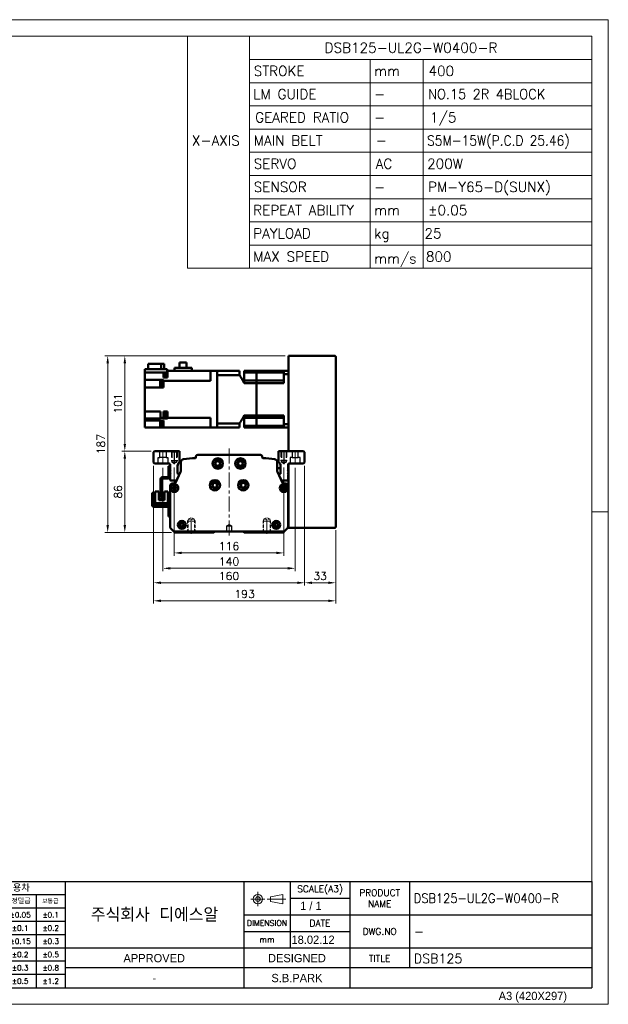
# Model space of a CAD drawing. Header units: millimetres. Extents: x 46891 to 50021, y 6223 to 9571.
# Tile 5 of 5: x 49397 to 50021, y 8529 to 9571. Entities that reach past the tile are written whole.
import ezdxf
from ezdxf.enums import TextEntityAlignment as Align

# ---------------------------------------------------------------- set-up
doc = ezdxf.new("R2010")
doc.units = ezdxf.units.MM
doc.header["$LTSCALE"] = 0.5
for name, pattern in [('CENTER', [50.8, 31.75, -6.35, 6.35, -6.35]), ('HIDDEN', [9.525, 6.35, -3.175]), ('HIDDENX2', [19.05, 12.7, -6.35])]:
    doc.linetypes.add(name, pattern=pattern)
doc.layers.get('0').update_dxf_attribs({"lineweight": 20})
for name, color, linetype, lineweight in [('1', 1, 'CENTER', 13), ('4', 4, 'Continuous', 13), ('외형선(ISO)', 7, 'Continuous', 50)]:
    doc.layers.add(name, color=color, linetype=linetype, lineweight=lineweight)
for name, color, linetype in [('2', 2, 'HIDDENX2'), ('3', 3, 'Continuous'), ('C', 1, 'CENTER')]:
    doc.layers.add(name, color=color, linetype=linetype)
doc.styles.add('ACISOGDT', font='amgdt.shx')
doc.styles.add('DSR TEXT', font='romans.shx', dxfattribs={"bigfont": 'whgtxt.shx'})
doc.styles.get("Standard").update_dxf_attribs({"font": 'romans.shx', "bigfont": 'whgtxt.shx'})
doc.dimstyles.new('DSR', dxfattribs={"dimscale": 2, "dimtxt": 3, "dimasz": 3, "dimexe": 0.5, "dimexo": 0.5, "dimgap": 0.5, "dimtad": 1, "dimdsep": 46, "dimtxsty": 'Standard', "dimcen": 2.5, "dimclrd": 4, "dimclre": 4, "dimclrt": 2, "dimadec": 0, "dimazin": 2, "dimtfac": 1, "dimtmove": 0, "dimatfit": 3, "dimfxl": 0, "dimlwd": -1, "dimlwe": -1, "dimarcsym": 0})

# ---------------------------------------------------------------- blocks, each defined once
blk = doc.blocks.new('A$C13F00394')
for p, q in [((109.11, 28.14), (105.34, 27.43)), ((105.34, 27.43), (105.34, 26.01)), ((109.11, 25.3), (109.11, 28.14)), ((-202.34, 25.67), (-191.42, 25.67)), ((-202.34, 25.3), (-191.42, 25.3)), ((105.34, 26.01), (109.11, 25.3))]:
    blk.add_line(p, q)
for radius in [1.42, 0.71]:
    blk.add_circle((101.56, 26.76), radius)
at = {"layer": '1'}
for p, q in [((103.69, 26.76), (99.44, 26.76)), ((101.56, 28.89), (101.56, 24.63)), ((104.41, 26.76), (110.04, 26.76))]:
    blk.add_line(p, q, dxfattribs=at)
at = {"layer": '3'}
for p, q in [((0, 32), (-207.68, 32)), ((0, 32), (202.32, 32)), ((0, 32), (0, 0)), ((43.43, 32), (43.43, 0)), ((97.32, 32), (97.32, 12)), ((111.32, 32), (111.32, 12)), ((129.32, 32), (129.32, 0)), ((147.32, 32), (147.32, 6)), ((202.32, 32), (202.32, 0)), ((0, 28), (25, 24)), ((43.43, 28), (0, 28)), ((25, 28), (25, 0)), ((34.7, 28), (34.7, 0)), ((111.32, 27), (129.32, 27)), ((43.43, 24), (0, 24)), ((97.32, 22), (202.32, 22)), ((43.43, 20), (0, 20)), ((43.43, 16), (0, 16)), ((97.32, 17), (129.32, 17)), ((0, 12), (129.32, 12)), ((97.32, 12), (97.32, 0)), ((129.32, 12), (202.32, 12)), ((43.43, 8), (0, 8)), ((97.32, 6), (43.43, 6)), ((129.32, 6), (97.32, 6)), ((202.32, 6), (129.32, 6)), ((43.43, 4), (0, 4)), ((0, 0), (202.32, 0))]:
    blk.add_line(p, q, dxfattribs=at)
at = {"color": 0, "style": 'DSR TEXT'}
for s, height, p in [('조립 치수 허용차', 2, (11.97, 29.02)), ('등급', 1.5, (20.77, 25.52)), ('정밀급', 1.5, (27.18, 25.37)), ('보통급', 1.3, (36.41, 25.38)), ('치수 구분', 1.5, (0.69, 24.78)), (' 0.5 초과 6 이하', 1.6, (0.56, 21.19)), (' 6 초과 30 이하', 1.6, (0.49, 17.19)), (' 30 초과 120 이하', 1.6, (0.49, 13.19)), (' 120 초과 315 이하', 1.6, (0.49, 9.19)), (' 315 초과 1000 이하', 1.6, (0.49, 5.19)), (' 1000 초과 2000 이하', 1.6, (0.49, 1.19))]:
    blk.add_text(s, height=height, dxfattribs=at).set_placement(p)
at = {"color": 7, "style": 'ACISOGDT'}
for s, p in [('APPROVED', (70.28, 8.93)), ('DESIGNED', (113.35, 8.93))]:
    blk.add_text(s, height=2.5, dxfattribs=at).set_placement(p, align=Align.MIDDLE_CENTER)
at = {"color": 7, "attachment_point": 5, "style": 'DSR TEXT'}
for s, insert, char_height in [('SCALE(A3)', (120.32, 29.5), 2), ('PRODUCT\\PNAME', (138.32, 27), 2), ('주식회사 디에스알', (70.37, 22), 4.2), ('DIMENSION', (104.32, 19.5), 1.7), ('DATE', (120.32, 19.5), 2), ('DWG.NO', (138.32, 17), 2), ('mm', (104.32, 14.5), 1.8), ('TITLE', (138.32, 8.83), 2)]:
    blk.add_mtext(s, dxfattribs=dict(at, insert=insert, char_height=char_height))
at = {"color": 0, "char_height": 1.6, "attachment_point": 5, "style": 'DSR TEXT'}
for s, insert in [('%%P0.05', (29.85, 22)), ('%%P0.1', (39.07, 22)), ('%%P0.1', (29.85, 18)), ('%%P0.2', (39.07, 18)), ('%%P0.15', (29.85, 14)), ('%%P0.3', (39.07, 14)), ('%%P0.2', (29.85, 10)), ('%%P0.5', (39.07, 10)), ('%%P0.3', (29.85, 6)), ('%%P0.8', (39.07, 6)), ('%%P0.5', (29.85, 2)), ('%%P1.2', (39.07, 2))]:
    blk.add_mtext(s, dxfattribs=dict(at, insert=insert))
at = {"layer": '4', "color": 0, "style": 'DSR TEXT'}
blk.add_text('NOTE', height=3, dxfattribs=at).set_placement((-202.39, 26.38))
blk = doc.blocks.new('A$C1C1952E1')
for p, q in [((293, 292), (293, 222)), ((311.67, 292), (311.67, 222)), ((311.67, 285), (415, 285)), ((348.18, 285), (348.18, 222)), ((364.13, 285), (364.13, 222)), ((311.67, 278), (415, 278)), ((311.67, 271), (415, 271)), ((311.67, 264), (415, 264)), ((311.67, 257), (415, 257)), ((311.67, 250), (415, 250)), ((311.67, 243), (415, 243)), ((311.67, 236), (415, 236)), ((311.67, 229), (415, 229)), ((293, 222), (415, 222))]:
    blk.add_line(p, q)
at = {"color": 1}
blk.add_lwpolyline([(0, 0), (420, 0), (420, 297), (0, 297)], close=True, dxfattribs=at)
at = {"color": 3}
blk.add_lwpolyline([(5, 5), (415, 5), (415, 292), (5, 292)], close=True, dxfattribs=at)
at = {"color": 7, "style": 'ACISOGDT'}
blk.add_text('A3 (420X297)', height=2.5, dxfattribs=at).set_placement((386.91, 1.28))
blk = doc.blocks.new('t8')
at = {"color": 2, "linetype": 'HIDDEN'}
for p, q in [((-4, 0), (-4, -12)), ((-3.4, -0.6), (-4, 0)), ((3.4, -0.6), (4, 0)), ((4, 0), (4, -12)), ((-3.4, -0.6), (3.4, -0.6)), ((-3.4, -0.6), (-3.4, -14)), ((3.4, -0.6), (3.4, -14)), ((-4, -12), (4, -12)), ((-4, -12), (-3.4, -13)), ((-3.4, -14), (3.4, -14)), ((-3.4, -14), (0, -16)), ((3.4, -14), (0, -16)), ((4, -12), (3.4, -13))]:
    blk.add_line(p, q, dxfattribs=at)
at = {"color": 1, "linetype": 'CENTER'}
blk.add_line((0, 1.4), (0, -17.1), dxfattribs=at)
blk = doc.blocks.new('*D96')
at = {"color": 1, "linetype": 'ByBlock'}
for p, q in [((49561.1, 9097.2), (49561.1, 9003.9)), ((49677.1, 9097.2), (49677.1, 9003.9)), ((49568.9, 9006.9), (49669.3, 9006.9))]:
    blk.add_line(p, q, dxfattribs=at)
at = {"color": 1}
for points in [[(49568.9, 9008.2), (49568.9, 9005.6), (49561.1, 9006.9)], [(49669.3, 9008.2), (49669.3, 9005.6), (49677.1, 9006.9)]]:
    blk.add_solid(points, dxfattribs=at)
at = {"layer": 'Defpoints', "color": 0}
for p in [(49561.1, 9100.8), (49677.1, 9100.8), (49677.1, 9006.9)]:
    blk.add_point(p, dxfattribs=at)
at = {"color": 3, "insert": (49619.1, 9014.1), "char_height": 8.4, "attachment_point": 5, "style": 'DSR TEXT'}
blk.add_mtext('116', dxfattribs=at)
blk = doc.blocks.new('*D97')
at = {"color": 1, "linetype": 'ByBlock'}
for p, q in [((49549.1, 9097), (49549.1, 8987.6)), ((49689.1, 9097), (49689.1, 8987.6)), ((49556.9, 8990.6), (49681.3, 8990.6))]:
    blk.add_line(p, q, dxfattribs=at)
at = {"color": 1}
for points in [[(49556.9, 8991.9), (49556.9, 8989.3), (49549.1, 8990.6)], [(49681.3, 8991.9), (49681.3, 8989.3), (49689.1, 8990.6)]]:
    blk.add_solid(points, dxfattribs=at)
at = {"layer": 'Defpoints', "color": 0}
for p in [(49549.1, 9100.6), (49689.1, 9100.6), (49689.1, 8990.6)]:
    blk.add_point(p, dxfattribs=at)
at = {"color": 3, "insert": (49619.1, 8997.8), "char_height": 8.4, "attachment_point": 5, "style": 'DSR TEXT'}
blk.add_mtext('140', dxfattribs=at)
blk = doc.blocks.new('*D98')
at = {"color": 1, "linetype": 'ByBlock'}
for p, q in [((49539.1, 9099), (49539.1, 8972.3)), ((49699.1, 9099), (49699.1, 8972.3)), ((49546.9, 8975.3), (49691.3, 8975.3))]:
    blk.add_line(p, q, dxfattribs=at)
at = {"color": 1}
for points in [[(49546.9, 8976.6), (49546.9, 8974), (49539.1, 8975.3)], [(49691.3, 8976.6), (49691.3, 8974), (49699.1, 8975.3)]]:
    blk.add_solid(points, dxfattribs=at)
at = {"layer": 'Defpoints', "color": 0}
for p in [(49539.1, 9102.6), (49699.1, 9102.6), (49699.1, 8975.3)]:
    blk.add_point(p, dxfattribs=at)
at = {"color": 3, "insert": (49619.1, 8982.5), "char_height": 8.4, "attachment_point": 5, "style": 'DSR TEXT'}
blk.add_mtext('160', dxfattribs=at)
blk = doc.blocks.new('*D99')
at = {"color": 1, "linetype": 'ByBlock'}
for p, q in [((49699.1, 9099), (49699.1, 8972.3)), ((49732.1, 9031), (49732.1, 8972.3)), ((49706.9, 8975.3), (49724.3, 8975.3))]:
    blk.add_line(p, q, dxfattribs=at)
at = {"color": 1}
for points in [[(49706.9, 8976.6), (49706.9, 8974), (49699.1, 8975.3)], [(49724.3, 8976.6), (49724.3, 8974), (49732.1, 8975.3)]]:
    blk.add_solid(points, dxfattribs=at)
at = {"layer": 'Defpoints', "color": 0}
for p in [(49699.1, 9102.6), (49732.1, 9034.6), (49732.1, 8975.3)]:
    blk.add_point(p, dxfattribs=at)
at = {"color": 3, "insert": (49715.6, 8982.5), "char_height": 8.4, "attachment_point": 5, "style": 'DSR TEXT'}
blk.add_mtext('33', dxfattribs=at)
blk = doc.blocks.new('*D100')
at = {"color": 1, "linetype": 'ByBlock'}
for p, q in [((49539.1, 9099), (49539.1, 8953.2)), ((49732.1, 9031), (49732.1, 8953.2)), ((49546.9, 8956.2), (49724.3, 8956.2))]:
    blk.add_line(p, q, dxfattribs=at)
at = {"color": 1}
for points in [[(49546.9, 8957.5), (49546.9, 8954.9), (49539.1, 8956.2)], [(49724.3, 8957.5), (49724.3, 8954.9), (49732.1, 8956.2)]]:
    blk.add_solid(points, dxfattribs=at)
at = {"layer": 'Defpoints', "color": 0}
for p in [(49539.1, 9102.6), (49732.1, 9034.6), (49732.1, 8956.2)]:
    blk.add_point(p, dxfattribs=at)
at = {"color": 3, "insert": (49635.6, 8963.4), "char_height": 8.4, "attachment_point": 5, "style": 'DSR TEXT'}
blk.add_mtext('193', dxfattribs=at)
blk = doc.blocks.new('*D101')
at = {"color": 1, "linetype": 'ByBlock'}
for p, q in [((49536.5, 9114.6), (49505.7, 9114.6)), ((49508.7, 9106.8), (49508.7, 9036.4)), ((49558, 9028.6), (49505.7, 9028.6))]:
    blk.add_line(p, q, dxfattribs=at)
at = {"color": 1}
for points in [[(49507.4, 9106.8), (49510, 9106.8), (49508.7, 9114.6)], [(49507.4, 9036.4), (49510, 9036.4), (49508.7, 9028.6)]]:
    blk.add_solid(points, dxfattribs=at)
at = {"layer": 'Defpoints', "color": 0}
for p in [(49540.1, 9114.6), (49508.7, 9028.6), (49561.6, 9028.6)]:
    blk.add_point(p, dxfattribs=at)
at = {"color": 3, "insert": (49501.5, 9071.6), "char_height": 8.4, "attachment_point": 5, "rotation": 90, "style": 'DSR TEXT'}
blk.add_mtext('86', dxfattribs=at)
blk = doc.blocks.new('*D102')
at = {"color": 1, "linetype": 'ByBlock'}
for p, q in [((49678.5, 9215.6), (49505.7, 9215.6)), ((49508.7, 9122.4), (49508.7, 9207.8)), ((49536.5, 9114.6), (49505.7, 9114.6))]:
    blk.add_line(p, q, dxfattribs=at)
at = {"color": 1}
for points in [[(49507.4, 9207.8), (49510, 9207.8), (49508.7, 9215.6)], [(49507.4, 9122.4), (49510, 9122.4), (49508.7, 9114.6)]]:
    blk.add_solid(points, dxfattribs=at)
at = {"layer": 'Defpoints', "color": 0}
for p in [(49508.7, 9215.6), (49682.1, 9215.6), (49540.1, 9114.6)]:
    blk.add_point(p, dxfattribs=at)
at = {"color": 3, "insert": (49501.5, 9165.1), "char_height": 8.4, "attachment_point": 5, "rotation": 90, "style": 'DSR TEXT'}
blk.add_mtext('101', dxfattribs=at)
blk = doc.blocks.new('*D103')
at = {"color": 1, "linetype": 'ByBlock'}
for p, q in [((49678.5, 9215.6), (49487.6, 9215.6)), ((49490.6, 9207.8), (49490.6, 9036.4)), ((49558, 9028.6), (49487.6, 9028.6))]:
    blk.add_line(p, q, dxfattribs=at)
at = {"color": 1}
for points in [[(49489.3, 9207.8), (49491.9, 9207.8), (49490.6, 9215.6)], [(49489.3, 9036.4), (49491.9, 9036.4), (49490.6, 9028.6)]]:
    blk.add_solid(points, dxfattribs=at)
at = {"layer": 'Defpoints', "color": 0}
for p in [(49682.1, 9215.6), (49490.6, 9028.6), (49561.6, 9028.6)]:
    blk.add_point(p, dxfattribs=at)
at = {"color": 3, "insert": (49483.4, 9122.1), "char_height": 8.4, "attachment_point": 5, "rotation": 90, "style": 'DSR TEXT'}
blk.add_mtext('187', dxfattribs=at)

msp = doc.modelspace()

# ---------------------------------------------------------------- linework, layer by layer
at = {"color": 1}
msp.add_line((50020.87132, 9050.23052), (50003.32132, 9050.23052), dxfattribs=at)
at = {"layer": '1'}
for p, q in [((49549.14242, 9115.58066), (49549.14242, 9100.58066)), ((49619.14242, 9117.58066), (49619.14242, 9024.58066)), ((49689.14242, 9115.58066), (49689.14242, 9100.58066))]:
    msp.add_line(p, q, dxfattribs=at)
at = {"layer": '2'}
for p, q in [((49545.84242, 9108.08066), (49545.84242, 9114.58066)), ((49552.44242, 9114.58066), (49552.44242, 9108.08066)), ((49558.14242, 9114.58066), (49558.14242, 9104.58066)), ((49558.64242, 9114.08066), (49558.14242, 9114.58066)), ((49558.64242, 9114.08066), (49558.64242, 9103.08066)), ((49558.64242, 9114.08066), (49563.64242, 9114.08066)), ((49563.64242, 9114.08066), (49564.14242, 9114.58066)), ((49563.64242, 9114.08066), (49563.64242, 9103.08066)), ((49564.14242, 9114.58066), (49564.14242, 9104.58066)), ((49674.14242, 9114.58066), (49674.14242, 9104.58066)), ((49674.64242, 9114.08066), (49674.14242, 9114.58066)), ((49674.64242, 9114.08066), (49674.64242, 9103.08066)), ((49679.64242, 9114.08066), (49674.64242, 9114.08066)), ((49679.64242, 9114.08066), (49680.14242, 9114.58066)), ((49679.64242, 9114.08066), (49679.64242, 9103.08066)), ((49680.14242, 9114.58066), (49680.14242, 9104.58066)), ((49685.84242, 9114.58066), (49685.84242, 9108.08066)), ((49692.44242, 9108.08066), (49692.44242, 9114.58066)), ((49543.89242, 9101.58066), (49543.89242, 9108.08066)), ((49543.89242, 9108.08066), (49545.84242, 9108.08066)), ((49552.44242, 9108.08066), (49545.84242, 9108.08066)), ((49552.44242, 9108.08066), (49554.39242, 9108.08066)), ((49554.39242, 9108.08066), (49554.39242, 9101.58066)), ((49558.14242, 9104.58066), (49564.14242, 9104.58066)), ((49558.14242, 9104.58066), (49558.64242, 9103.71464)), ((49558.64242, 9103.08066), (49561.14242, 9101.63729)), ((49558.64242, 9103.08066), (49563.64242, 9103.08066)), ((49563.64242, 9103.08066), (49561.14242, 9101.63729)), ((49564.14242, 9104.58066), (49563.64242, 9103.71464)), ((49680.14242, 9104.58066), (49674.14242, 9104.58066)), ((49674.14242, 9104.58066), (49674.64242, 9103.71464)), ((49679.64242, 9103.08066), (49674.64242, 9103.08066)), ((49674.64242, 9103.08066), (49677.14242, 9101.63729)), ((49679.64242, 9103.08066), (49677.14242, 9101.63729)), ((49680.14242, 9104.58066), (49679.64242, 9103.71464)), ((49685.84242, 9108.08066), (49683.89242, 9108.08066)), ((49683.89242, 9108.08066), (49683.89242, 9101.58066)), ((49685.84242, 9108.08066), (49692.44242, 9108.08066)), ((49694.39242, 9108.08066), (49692.44242, 9108.08066)), ((49694.39242, 9101.58066), (49694.39242, 9108.08066)), ((49616.64242, 9035.58066), (49619.14242, 9037.08282)), ((49616.64242, 9029.58066), (49616.64242, 9035.58066)), ((49616.64242, 9035.58066), (49621.64242, 9035.58066)), ((49621.64242, 9029.58066), (49616.64242, 9029.58066)), ((49619.14242, 9037.08282), (49621.64242, 9035.58066)), ((49621.64242, 9035.58066), (49621.64242, 9029.58066))]:
    msp.add_line(p, q, dxfattribs=at)
at = {"layer": '3'}
for p in [(50003.32132, 8658.86552), (49293.18703, 8546.54552)]:
    msp.add_line(p, (50003.32132, 8546.54552), dxfattribs=at)
at = {"layer": 'C'}
for p, q in [((49561.14242, 9115.73199), (49561.14242, 9100.75241)), ((49677.14242, 9115.73199), (49677.14242, 9100.75241))]:
    msp.add_line(p, q, dxfattribs=at)
at = {"layer": '외형선(ISO)'}
for p, q in [((49682.14243, 9214.58066), (49682.14243, 9215.58066)), ((49731.14243, 9215.58066), (49682.14243, 9215.58066)), ((49547.27012, 9207.08066), (49533.44248, 9207.08066)), ((49533.44248, 9207.08066), (49533.44248, 9201.58066)), ((49547.27012, 9201.58066), (49547.27012, 9207.08066)), ((49550.24237, 9207.08066), (49547.27012, 9207.08066)), ((49550.24237, 9207.08066), (49550.24237, 9201.58066)), ((49573.96743, 9208.38066), (49566.51743, 9208.38066)), ((49566.51743, 9208.38066), (49566.51743, 9202.98066)), ((49573.96743, 9202.98066), (49573.96743, 9208.38066)), ((49682.14243, 9114.58066), (49682.14243, 9214.58066)), ((49732.14243, 9034.58066), (49732.14243, 9214.58066)), ((49530.04243, 9198.08066), (49530.04243, 9201.58066)), ((49530.04243, 9201.58066), (49553.54243, 9201.58066)), ((49530.04243, 9194.02069), (49530.04243, 9198.08066)), ((49553.54243, 9198.08066), (49530.04243, 9198.08066)), ((49549.54243, 9198.08066), (49549.54243, 9194.02069)), ((49551.34243, 9193.86558), (49551.34243, 9198.08066)), ((49553.34243, 9193.71558), (49553.34243, 9198.08066)), ((49553.54243, 9201.58066), (49553.54243, 9198.08066)), ((49554.04243, 9199.61558), (49553.54243, 9199.61558)), ((49554.04243, 9199.61558), (49554.04243, 9199.58066)), ((49554.04243, 9194.02069), (49554.04243, 9199.58066)), ((49599.64243, 9199.58066), (49554.04243, 9199.58066)), ((49579.74243, 9202.98066), (49561.39243, 9202.98066)), ((49561.39243, 9199.58066), (49561.39243, 9202.98066)), ((49579.74243, 9202.98066), (49579.74243, 9199.58066)), ((49599.64243, 9195.08066), (49599.64243, 9199.58066)), ((49599.64243, 9199.58066), (49606.64243, 9199.58066)), ((49599.64243, 9195.08066), (49599.64243, 9189.14003)), ((49630.14243, 9199.58066), (49606.64243, 9199.58066)), ((49606.64243, 9199.58066), (49606.64243, 9199.57619)), ((49606.64243, 9199.57619), (49606.64243, 9195.28121)), ((49606.64243, 9195.28121), (49606.64243, 9195.27599)), ((49630.14243, 9195.27599), (49606.64243, 9195.27599)), ((49606.64243, 9143.88533), (49606.64243, 9195.27599)), ((49606.64243, 9195.08066), (49606.64243, 9144.08066)), ((49630.14243, 9199.58066), (49630.14243, 9195.27599)), ((49635.14243, 9199.58066), (49635.14243, 9197.86825)), ((49648.14243, 9199.58066), (49635.14243, 9199.58066)), ((49635.14243, 9189.33066), (49635.14243, 9197.86825)), ((49648.14243, 9197.86825), (49635.14243, 9197.86825)), ((49648.14243, 9197.86825), (49648.14243, 9199.58066)), ((49648.14243, 9199.58066), (49677.14243, 9199.58066)), ((49648.14243, 9199.58066), (49648.14243, 9197.86825)), ((49648.14243, 9194.33066), (49648.14243, 9197.86825)), ((49677.14243, 9197.86825), (49648.14243, 9197.86825)), ((49648.14243, 9194.33066), (49648.14243, 9197.86825)), ((49677.14243, 9199.58066), (49677.14243, 9196.03818)), ((49682.14243, 9199.58066), (49677.14243, 9199.58066)), ((49677.14243, 9186.61739), (49677.14243, 9196.03818)), ((49682.14243, 9196.03818), (49677.14243, 9196.03818)), ((49530.04243, 9194.02069), (49530.04243, 9190.08874)), ((49530.04243, 9185.58066), (49530.04243, 9190.08874)), ((49530.04243, 9190.08874), (49549.54243, 9190.08874)), ((49530.04243, 9185.58066), (49530.04243, 9182.08066)), ((49546.34243, 9183.07663), (49546.34243, 9188.67663)), ((49548.34243, 9188.67663), (49546.34243, 9188.67663)), ((49548.34243, 9182.92663), (49548.34243, 9188.82663)), ((49549.04243, 9188.82663), (49548.34243, 9188.82663)), ((49549.04243, 9182.87663), (49549.04243, 9188.87663)), ((49549.54243, 9188.87663), (49549.04243, 9188.87663)), ((49549.54243, 9192.58532), (49549.54243, 9194.02069)), ((49554.04243, 9192.58532), (49549.54243, 9192.58532)), ((49549.54243, 9190.08874), (49549.54243, 9189.53934)), ((49549.54243, 9189.14003), (49549.54243, 9189.53934)), ((49599.64243, 9189.14003), (49549.54243, 9189.14003)), ((49549.54243, 9189.14003), (49549.54243, 9182.08066)), ((49553.34243, 9193.86558), (49551.34243, 9193.86558)), ((49554.04243, 9193.71558), (49553.34243, 9193.71558)), ((49554.04243, 9194.02069), (49554.04243, 9192.58532)), ((49635.14243, 9189.33066), (49635.14243, 9186.61739)), ((49648.14243, 9189.33066), (49635.14243, 9189.33066)), ((49648.14243, 9186.61739), (49635.14243, 9186.61739)), ((49648.14243, 9189.33066), (49648.14243, 9194.33066)), ((49648.14243, 9189.33066), (49648.14243, 9194.33066)), ((49648.14243, 9186.61739), (49648.14243, 9189.33066)), ((49677.14243, 9189.33066), (49648.14243, 9189.33066)), ((49648.14243, 9189.33066), (49648.14243, 9186.61739)), ((49648.14243, 9152.54394), (49648.14243, 9186.61739)), ((49648.14243, 9186.61739), (49677.14243, 9186.61739)), ((49648.14243, 9152.54394), (49648.14243, 9186.61739)), ((49530.04243, 9156.78066), (49530.04243, 9182.08066)), ((49549.54243, 9182.08066), (49530.04243, 9182.08066)), ((49548.34243, 9183.07663), (49546.34243, 9183.07663)), ((49549.04243, 9182.92663), (49548.34243, 9182.92663)), ((49549.54243, 9182.87663), (49549.04243, 9182.87663)), ((49530.04243, 9156.78066), (49530.04243, 9153.28066)), ((49546.54243, 9156.78066), (49530.04243, 9156.78066)), ((49530.04243, 9149.30204), (49530.04243, 9153.28066)), ((49546.54243, 9156.78066), (49546.54243, 9150.0213)), ((49549.54243, 9150.0213), (49549.54243, 9156.78066)), ((49549.54243, 9156.78066), (49554.04243, 9156.78066)), ((49551.34243, 9150.11791), (49551.34243, 9155.71791)), ((49553.34243, 9155.71791), (49551.34243, 9155.71791)), ((49553.34243, 9149.96791), (49553.34243, 9155.86791)), ((49554.04243, 9155.86791), (49553.34243, 9155.86791)), ((49554.04243, 9153.37045), (49554.04243, 9156.78066)), ((49554.04243, 9153.37045), (49554.04243, 9152.46538)), ((49530.04243, 9149.30204), (49530.04243, 9147.08066)), ((49546.54243, 9149.30204), (49530.04243, 9149.30204)), ((49530.04243, 9147.08066), (49530.04243, 9143.58066)), ((49549.54243, 9147.08066), (49530.04243, 9147.08066)), ((49530.04243, 9139.58066), (49530.04243, 9143.58066)), ((49546.34243, 9140.29196), (49546.34243, 9145.89196)), ((49548.34243, 9145.89196), (49546.34243, 9145.89196)), ((49546.54243, 9150.0213), (49549.54243, 9150.0213)), ((49546.54243, 9149.62199), (49546.54243, 9150.0213)), ((49546.54243, 9149.62199), (49546.54243, 9149.30204)), ((49548.34243, 9140.14196), (49548.34243, 9146.04196)), ((49549.04243, 9146.04196), (49548.34243, 9146.04196)), ((49549.04243, 9140.09196), (49549.04243, 9146.09196)), ((49549.54243, 9146.09196), (49549.04243, 9146.09196)), ((49549.54243, 9150.0213), (49549.54243, 9149.62199)), ((49549.54243, 9149.30204), (49549.54243, 9149.62199)), ((49554.04243, 9149.30204), (49549.54243, 9149.30204)), ((49549.54243, 9147.08066), (49549.54243, 9145.14064)), ((49549.54243, 9139.58066), (49549.54243, 9145.14064)), ((49553.34243, 9150.11791), (49551.34243, 9150.11791)), ((49554.04243, 9149.96791), (49553.34243, 9149.96791)), ((49554.04243, 9150.0213), (49554.04243, 9152.46538)), ((49554.04243, 9149.62199), (49554.04243, 9150.0213)), ((49599.64243, 9150.0213), (49554.04243, 9150.0213)), ((49554.04243, 9149.62199), (49554.04243, 9149.30204)), ((49599.64243, 9150.0213), (49599.64243, 9144.08066)), ((49599.64243, 9139.58066), (49599.64243, 9144.08066)), ((49630.14243, 9143.88533), (49606.64243, 9143.88533)), ((49606.64243, 9143.88533), (49606.64243, 9143.88011)), ((49606.64243, 9143.88011), (49606.64243, 9139.58514)), ((49630.14243, 9143.88533), (49630.14243, 9139.58066)), ((49635.14243, 9152.54394), (49635.14243, 9149.83066)), ((49648.14243, 9152.54394), (49635.14243, 9152.54394)), ((49635.14243, 9149.83066), (49635.14243, 9141.29308)), ((49648.14243, 9149.83066), (49635.14243, 9149.83066)), ((49648.14243, 9149.83066), (49648.14243, 9152.54394)), ((49648.14243, 9152.54394), (49677.14243, 9152.54394)), ((49648.14243, 9152.54394), (49648.14243, 9149.83066)), ((49648.14243, 9144.83066), (49648.14243, 9149.83066)), ((49677.14243, 9149.83066), (49648.14243, 9149.83066)), ((49648.14243, 9144.83066), (49648.14243, 9149.83066)), ((49648.14243, 9141.29308), (49648.14243, 9144.83066)), ((49648.14243, 9141.29308), (49648.14243, 9144.83066)), ((49677.14243, 9143.12315), (49677.14243, 9152.54394)), ((49677.14243, 9143.12315), (49677.14243, 9139.58066)), ((49682.14243, 9143.12315), (49677.14243, 9143.12315)), ((49549.54243, 9139.58066), (49530.04243, 9139.58066)), ((49548.34243, 9140.29196), (49546.34243, 9140.29196)), ((49549.04243, 9140.14196), (49548.34243, 9140.14196)), ((49549.54243, 9140.09196), (49549.04243, 9140.09196)), ((49599.64243, 9139.58066), (49549.54243, 9139.58066)), ((49553.34243, 9139.54575), (49553.34243, 9139.58066)), ((49554.04243, 9139.54575), (49553.34243, 9139.54575)), ((49554.04243, 9139.58066), (49554.04243, 9139.54575)), ((49599.64243, 9139.58066), (49606.64243, 9139.58066)), ((49606.64243, 9139.58514), (49606.64243, 9139.58066)), ((49630.14243, 9139.58066), (49606.64243, 9139.58066)), ((49635.14243, 9141.29308), (49635.14243, 9139.58066)), ((49648.14243, 9141.29308), (49635.14243, 9141.29308)), ((49648.14243, 9139.58066), (49635.14243, 9139.58066)), ((49648.14243, 9139.58066), (49648.14243, 9141.29308)), ((49677.14243, 9141.29308), (49648.14243, 9141.29308)), ((49648.14243, 9141.29308), (49648.14243, 9139.58066)), ((49648.14243, 9139.58066), (49677.14243, 9139.58066)), ((49682.14243, 9139.58066), (49677.14243, 9139.58066)), ((49540.14242, 9114.58066), (49539.14242, 9113.58066)), ((49539.14242, 9113.58066), (49539.14242, 9102.58066)), ((49566.64242, 9114.58066), (49540.14242, 9114.58066)), ((49566.64242, 9103.10948), (49566.64242, 9114.58066)), ((49671.64242, 9114.58066), (49671.64242, 9103.10948)), ((49698.14242, 9114.58066), (49671.64242, 9114.58066)), ((49699.14242, 9113.58066), (49698.14242, 9114.58066)), ((49699.14242, 9102.58066), (49699.14242, 9113.58066)), ((49539.14242, 9102.58066), (49540.14242, 9101.58066)), ((49540.14242, 9101.58066), (49555.64242, 9101.58066)), ((49568.14243, 9103.24315), (49568.14243, 9094.67885)), ((49583.91502, 9108.58066), (49583.91502, 9107.79614)), ((49652.36983, 9110.58066), (49585.91502, 9110.58066)), ((49654.36983, 9107.79614), (49654.36983, 9108.58066)), ((49670.14243, 9094.67885), (49670.14243, 9103.24315)), ((49682.14243, 9034.58066), (49682.14243, 9101.44669)), ((49682.64242, 9101.58066), (49698.14242, 9101.58066)), ((49698.14242, 9101.58066), (49699.14242, 9102.58066)), ((49555.04242, 9098.58066), (49555.04242, 9087.18066)), ((49556.64242, 9098.58066), (49555.04242, 9098.58066)), ((49556.64242, 9100.58066), (49556.64242, 9094.08066)), ((49556.64242, 9094.08066), (49557.14242, 9093.58066)), ((49556.64242, 9093.08066), (49556.64242, 9094.08066)), ((49557.14242, 9093.58066), (49556.64242, 9093.08066)), ((49556.64242, 9093.08066), (49556.64242, 9092.08066)), ((49556.64242, 9092.08066), (49557.14242, 9091.58066)), ((49556.64242, 9091.08066), (49556.64242, 9092.08066)), ((49557.14242, 9091.58066), (49556.64242, 9091.08066)), ((49556.64242, 9091.08066), (49556.64242, 9090.08066)), ((49567.68222, 9092.58356), (49562.41055, 9081.16161)), ((49564.64242, 9091.08066), (49564.64242, 9099.10948)), ((49566.75781, 9090.58066), (49565.14242, 9090.58066)), ((49673.64242, 9096.58066), (49670.14243, 9096.58066)), ((49675.8743, 9081.16161), (49670.60263, 9092.58356)), ((49673.14242, 9090.58066), (49671.52704, 9090.58066)), ((49673.64242, 9099.10948), (49673.64242, 9091.08066)), ((49681.14242, 9093.58066), (49681.64242, 9094.08066)), ((49681.64242, 9093.08066), (49681.14242, 9093.58066)), ((49681.14242, 9091.58066), (49681.64242, 9092.08066)), ((49681.64242, 9091.08066), (49681.14242, 9091.58066)), ((49681.64242, 9094.08066), (49681.64242, 9100.58066)), ((49681.64242, 9099.58066), (49682.14243, 9099.58066)), ((49681.64242, 9092.08066), (49681.64242, 9093.08066)), ((49681.64242, 9090.08066), (49681.64242, 9091.08066)), ((49546.64242, 9065.58066), (49546.64242, 9085.08066)), ((49548.24242, 9085.08066), (49548.24242, 9065.58066)), ((49548.74242, 9087.18066), (49554.54242, 9087.18066)), ((49554.54242, 9085.58066), (49548.74242, 9085.58066)), ((49555.04242, 9087.18066), (49556.58203, 9087.18066)), ((49556.64242, 9090.08066), (49557.14242, 9089.58066)), ((49556.64242, 9089.08066), (49556.64242, 9090.08066)), ((49557.14242, 9089.58066), (49556.64242, 9089.08066)), ((49556.64242, 9089.08066), (49556.64242, 9084.58066)), ((49557.64242, 9083.58066), (49562.14242, 9083.58066)), ((49561.50259, 9080.58066), (49559.64243, 9080.58066)), ((49606.14243, 9080.01043), (49606.14243, 9077.1509)), ((49632.14243, 9080.01043), (49632.14243, 9077.1509)), ((49676.14242, 9083.58066), (49680.64242, 9083.58066)), ((49678.64243, 9080.58066), (49676.78226, 9080.58066)), ((49681.14242, 9089.58066), (49681.64242, 9090.08066)), ((49681.64242, 9089.08066), (49681.14242, 9089.58066)), ((49681.64242, 9084.58066), (49681.64242, 9089.08066)), ((49539.24247, 9070.58082), (49537.64247, 9070.58082)), ((49537.64247, 9067.58082), (49537.64247, 9070.58082)), ((49539.24247, 9070.58082), (49539.24247, 9067.58082)), ((49540.94246, 9072.08082), (49540.94243, 9059.68082)), ((49544.64246, 9072.08081), (49540.94246, 9072.08082)), ((49544.64244, 9062.68081), (49544.64246, 9072.08081)), ((49550.64246, 9072.0808), (49550.64244, 9062.6808)), ((49554.34246, 9072.08079), (49550.64246, 9072.0808)), ((49554.34243, 9059.68079), (49554.34246, 9072.08079)), ((49556.64243, 9077.58066), (49556.64243, 9034.82331)), ((49681.64243, 9034.82331), (49681.64243, 9077.58066)), ((49537.64247, 9067.58082), (49537.64245, 9057.58082)), ((49539.24245, 9057.68082), (49539.24247, 9067.58082)), ((49540.94243, 9057.18082), (49540.94243, 9059.68082)), ((49542.94243, 9059.68081), (49540.94243, 9059.68082)), ((49552.34243, 9059.68079), (49542.94243, 9059.68081)), ((49544.64244, 9063.68081), (49550.64244, 9063.6808)), ((49550.64244, 9063.3808), (49544.64244, 9063.38081)), ((49544.64244, 9062.68081), (49550.64244, 9062.6808)), ((49548.24242, 9065.58066), (49546.64242, 9065.58066)), ((49554.34243, 9059.68079), (49552.34243, 9059.68079)), ((49554.34243, 9059.68079), (49554.34243, 9057.18079)), ((49539.64244, 9055.58082), (49554.54244, 9055.58079)), ((49554.64245, 9057.18079), (49539.74245, 9057.18082)), ((49555.04244, 9055.08079), (49555.04243, 9048.58079)), ((49682.14243, 9052.58066), (49681.64243, 9052.58066)), ((49555.04242, 9045.58079), (49555.04243, 9048.58079)), ((49555.04242, 9045.58079), (49556.64242, 9045.58079)), ((49557.5211, 9032.70198), (49560.64243, 9029.58066)), ((49560.64243, 9029.58066), (49561.64243, 9028.58066)), ((49560.64243, 9029.58066), (49677.64243, 9029.58066)), ((49561.64243, 9028.58066), (49603.14243, 9028.58066)), ((49603.14243, 9028.58066), (49603.99598, 9029.43422)), ((49634.28887, 9029.43422), (49635.14243, 9028.58066)), ((49635.14243, 9028.58066), (49676.64243, 9028.58066)), ((49676.64243, 9028.58066), (49677.64243, 9029.58066)), ((49677.64243, 9029.58066), (49680.76375, 9032.70198)), ((49682.14243, 9033.58066), (49682.14243, 9034.58066)), ((49682.14243, 9033.58066), (49731.14243, 9033.58066))]:
    msp.add_line(p, q, dxfattribs=at)
for centre, radius in [((49607.14243, 9101.58066), 5.5), ((49607.14243, 9101.58066), 3.3), ((49607.14243, 9101.58066), 2.4585), ((49631.14243, 9101.58066), 5.5), ((49631.14243, 9101.58066), 3.3), ((49631.14243, 9101.58066), 2.4585), ((49604.14242, 9078.58066), 5.5), ((49604.14242, 9078.58066), 3.3), ((49604.14243, 9078.58066), 2.4585), ((49634.14242, 9078.58066), 5.5), ((49634.14242, 9078.58066), 3.3), ((49634.14243, 9078.58066), 2.4585), ((49561.14243, 9075.58066), 4.25), ((49561.14243, 9075.58066), 2.25), ((49677.14243, 9075.58066), 4.25), ((49677.14243, 9075.58066), 2.25), ((49569.14243, 9036.58066), 4.25), ((49569.14243, 9036.58066), 2.25), ((49669.14243, 9036.58066), 4.25), ((49669.14243, 9036.58066), 2.25)]:
    msp.add_circle(centre, radius, dxfattribs=at)
for centre, radius, start, end in [((49731.14243, 9214.58066), 1, 0, 90), ((49555.64242, 9100.58066), 1, 0, 90), ((49569.64242, 9099.10948), 5, 126.86989765, 180), ((49571.14243, 9103.24315), 3, 95.57599886, 180), ((49619.14243, 8611.58066), 497, 94.11817747, 95.57599887), ((49583.41502, 9107.79614), 0.5, 274.11817747, 0), ((49585.91502, 9108.58066), 2, 89.99999999, 180), ((49652.36983, 9108.58066), 2, 0, 89.99999999), ((49654.86983, 9107.79614), 0.5, 180, 265.88182237), ((49619.14243, 8611.58066), 497, 84.42400111, 85.88182251), ((49667.14243, 9103.24315), 3, 0, 84.42400111), ((49668.64242, 9099.10948), 5, 0, 53.13010235), ((49682.64242, 9100.58066), 1, 90, 180), ((49565.14242, 9091.08066), 0.5, 180, 270), ((49563.14243, 9094.67885), 5, 335.22485942, 0), ((49675.14243, 9094.67885), 5, 180, 204.77514056), ((49673.14242, 9091.08066), 0.5, 270, 0), ((49548.74242, 9085.08066), 2.1, 90, 180), ((49548.74242, 9085.08066), 0.5, 90, 180), ((49554.54242, 9087.68066), 0.5, 270, 0), ((49554.54242, 9087.68066), 2.1, 270, 346.225853), ((49554.54242, 9087.68066), 2.1, 346.225853, 0), ((49557.64242, 9084.58066), 1, 180, 270), ((49559.64243, 9077.58066), 3, 89.99999999, 180), ((49561.50259, 9081.58066), 1, 269.99999999, 335.22485942), ((49562.14242, 9080.58066), 3, 65.224808, 90), ((49676.14242, 9080.58066), 3, 90, 114.77508892), ((49676.78226, 9081.58066), 1, 204.77514056, 269.99999999), ((49678.64243, 9077.58066), 3, 0, 89.99999999), ((49680.64242, 9084.58066), 1, 270, 0), ((49561.14243, 9075.58066), 1.621, 36.95084612, 323.049153), ((49561.14243, 9075.58066), 1.5, 48.1896836, 311.81031516), ((49562.54243, 9077.14591), 0.6, 259.96251873, 324.85511283), ((49562.54243, 9074.01542), 0.6, 35.14488628, 100.03748038), ((49675.74243, 9077.14591), 0.6, 215.14488418, 280.03748038), ((49675.74243, 9074.01542), 0.6, 79.96251915, 144.85511722), ((49677.14243, 9075.58066), 1.621, 143.04915509, 216.95084916), ((49677.14243, 9075.58066), 1.621, 216.95084603, 143.049153), ((49677.14243, 9075.58066), 1.5, 228.1896836, 131.81031516), ((49539.64245, 9057.58082), 2, 179.99988906, 269.99988906), ((49539.74245, 9057.68082), 0.5, 179.99988906, 269.99988906), ((49554.54244, 9055.08079), 0.5, 359.99988906, 89.99988906), ((49554.64244, 9055.18079), 2, 0.24541394, 89.99988906), ((49567.67273, 9038.08066), 0.5, 328.99692459, 55.46537519), ((49570.61212, 9038.08066), 0.5, 124.53462897, 211.00307542), ((49667.67273, 9038.08066), 0.5, 328.99692459, 55.4653732), ((49670.61212, 9038.08066), 0.5, 124.53463096, 211.00307541), ((49559.64243, 9034.82331), 3, 180, 224.99999999), ((49569.14243, 9036.58066), 1.621, 129.96149723, 50.03850277), ((49569.14243, 9036.58066), 1.6, 134.4153086, 45.5846914), ((49604.34953, 9029.08066), 0.5, 90, 135), ((49633.93532, 9029.08066), 0.5, 45, 90), ((49669.14243, 9036.58066), 1.621, 129.96149723, 50.03850277), ((49669.14243, 9036.58066), 1.6, 134.4153086, 45.5846914), ((49678.64243, 9034.82331), 3, 314.99999999, 0), ((49731.14243, 9034.58066), 1, 270, 0)]:
    msp.add_arc(centre, radius, start, end, dxfattribs=at)
for points, weights in [([(49635.14243, 9186.61739), (49633.14899, 9190.65417), (49630.14243, 9195.27599)], [1.45736434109, 1.41367336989, 1.35251798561]), ([(49630.14243, 9143.88533), (49633.14899, 9148.50716), (49635.14243, 9152.54394)], [1.35251798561, 1.41367336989, 1.45736434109])]:
    msp.add_rational_spline(points, weights, degree=2, dxfattribs=at)
for points, knots in [([(49562.14243, 9076.6987), (49562.18724, 9076.65862), (49562.24126, 9076.62325), (49562.34423, 9076.57735), (49562.39221, 9076.56317), (49562.43785, 9076.5551)], [0.079922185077, 0.079922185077, 0.079922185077, 0.079922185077, 0.097958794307, 0.097958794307, 0.112583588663, 0.112583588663, 0.112583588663, 0.112583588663]), ([(49562.43785, 9074.60623), (49562.39221, 9074.59815), (49562.34423, 9074.58398), (49562.24126, 9074.53808), (49562.18724, 9074.50271), (49562.14243, 9074.46263)], [0.047260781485, 0.047260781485, 0.047260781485, 0.047260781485, 0.061885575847, 0.061885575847, 0.079922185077, 0.079922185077, 0.079922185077, 0.079922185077]), ([(49675.847, 9076.5551), (49675.89264, 9076.56317), (49675.94062, 9076.57735), (49676.04359, 9076.62325), (49676.09761, 9076.65862), (49676.14243, 9076.6987)], [0.047260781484, 0.047260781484, 0.047260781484, 0.047260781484, 0.061885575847, 0.061885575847, 0.079922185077, 0.079922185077, 0.079922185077, 0.079922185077]), ([(49676.14243, 9074.46263), (49676.09761, 9074.50271), (49676.04359, 9074.53808), (49675.94062, 9074.58398), (49675.89264, 9074.59815), (49675.847, 9074.60623)], [0.079922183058, 0.079922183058, 0.079922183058, 0.079922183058, 0.097958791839, 0.097958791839, 0.11258358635, 0.11258358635, 0.11258358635, 0.11258358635])]:
    msp.add_open_spline(points, degree=3, knots=knots, dxfattribs=at)
for points in [[(49568.02266, 9037.72352), (49568.05207, 9037.75234), (49568.07921, 9037.78636), (49568.1013, 9037.82312)], [(49570.18355, 9037.82312), (49570.20564, 9037.78636), (49570.23278, 9037.75234), (49570.26219, 9037.72352)], [(49668.02266, 9037.72352), (49668.05207, 9037.75234), (49668.07921, 9037.78636), (49668.1013, 9037.82312)], [(49670.18355, 9037.82312), (49670.20564, 9037.78636), (49670.23278, 9037.75234), (49670.26219, 9037.72352)]]:
    msp.add_open_spline(points, degree=3, dxfattribs=at)

# ---------------------------------------------------------------- block references
at = {"xscale": 3.51, "yscale": 3.51, "zscale": 3.51}
for name, p in [('A$C1C1952E1', (48546.67132, 8528.99552)), ('A$C13F00394', (49293.18704, 8546.54552))]:
    msp.add_blockref(name, p, dxfattribs=at)
at = {"rotation": 180}
msp.add_blockref('t8', (49579.14242, 9028.58066), dxfattribs=at)
at = {"xscale": -1, "rotation": 180}
msp.add_blockref('t8', (49659.14242, 9028.58066), dxfattribs=at)

# ---------------------------------------------------------------- texts
at = {"color": 3, "style": 'DSR TEXT'}
for s, p in [('DSB125-UL2G-W0400-R', (49720.31372, 9536.50326)), ('STROKE', (49645.27463, 9511.93326)), ('LM GUIDE', (49644.77231, 9487.36326)), ('X-AXIS', (49579.8318, 9438.22326)), ('MAIN BELT', (49645.27463, 9438.22326)), ('SERVO', (49645.27463, 9413.65326)), ('SENSOR', (49645.27463, 9389.08326)), ('REPEAT ABILITY', (49644.77231, 9364.51326)), ('PAYLOAD', (49644.77231, 9339.94326)), ('MAX SPEED', (49644.77231, 9315.37326))]:
    msp.add_text(s, height=10.54872, dxfattribs=at).set_placement(p)
at = {"color": 7, "style": 'DSR TEXT'}
for s, p in [('mm', (49772.93105, 9511.93326)), ('400', (49830.42937, 9511.93326)), ('-', (49772.93105, 9487.36326)), ('-', (49772.93105, 9462.79326)), ('-', (49774.43801, 9438.22326)), ('AC', (49774.43801, 9413.65326)), ('200W', (49828.92241, 9413.65326)), ('-', (49772.93105, 9389.08326)), ('PM-Y65-D(SUNX)', (49829.92705, 9389.08326)), ('mm', (49772.93105, 9364.51326)), ('±0.05', (49829.92705, 9364.51326)), ('kg', (49772.93105, 9339.94326)), ('25', (49826.12645, 9339.94326)), ('mm/s', (49772.93105, 9313.36398)), ('800', (49827.63341, 9315.37326))]:
    msp.add_text(s, height=10.54872, dxfattribs=at).set_placement(p)
for s, width, p in [('NO.15 2R 4BLOCK', 0.95, (49829.92705, 9487.36326)), ('S5M-15W(P.C.D 25.46)', 0.9, (49828.92241, 9438.22326))]:
    msp.add_text(s, height=10.54872, dxfattribs=dict(at, width=width)).set_placement(p)
at = {"color": 2, "style": 'DSR TEXT', "width": 0.9}
msp.add_text('DSB125-UL2G-W0400-R', height=9.828, dxfattribs=at).set_placement((49814.8714, 8636.33712))
at = {"color": 2}
for s, height, style, p in [('1 / 1', 8.775, 'ACISOGDT', (49694.39953, 8628.7798)), ('18.02.12', 8.775, 'ACISOGDT', (49685.28044, 8592.96362)), ('-', 9.828, 'DSR TEXT', (49814.8714, 8601.23712)), ('DSB125', 9.828, 'DSR TEXT', (49814.8714, 8572.544))]:
    msp.add_text(s, height=height, dxfattribs=dict(at, style=style)).set_placement(p)
at = {"color": 2, "style": 'ACISOGDT'}
for s, p in [('S.B.PARK', (49691.03241, 8556.81296)), ('-', (49539.88017, 8556.81296))]:
    msp.add_text(s, height=8.775, dxfattribs=at).set_placement(p, align=Align.MIDDLE_CENTER)
at = {"color": 3, "insert": (49646.78159, 9473.34198), "char_height": 10.54872, "attachment_point": 1, "style": 'DSR TEXT'}
msp.add_mtext('GEARED RATIO', dxfattribs=at)
at = {"color": 7, "insert": (49831.93633, 9473.34198), "char_height": 10.54872, "attachment_point": 1, "style": 'DSR TEXT'}
msp.add_mtext('1/5', dxfattribs=at)

# ---------------------------------------------------------------- dimensions: what is measured, and where the dimension line sits
for base, p1, p2, picture, middle in [((49490.57975, 9028.58066), (49682.14243, 9215.58066), (49561.64243, 9028.58066), '*D103', (49483.37975, 9122.08066)), ((49508.74524, 9215.58066), (49540.14242, 9114.58066), (49682.14243, 9215.58066), '*D102', (49501.54524, 9165.08066)), ((49508.74524, 9028.58066), (49540.14242, 9114.58066), (49561.64243, 9028.58066), '*D101', (49501.54524, 9071.58066))]:
    dim = msp.add_linear_dim(base=base, p1=p1, p2=p2, angle=90, dimstyle='DSR', override={"dimscale": 3, "dimtxt": 2.8, "dimasz": 2.600136, "dimexe": 1, "dimexo": 1.2, "dimgap": 1, "dimdec": 4, "dimtxsty": 'DSR TEXT', "dimclrd": 1, "dimclre": 1, "dimclrt": 3, "dimtdec": 4, "dimtix": 1})
    dim.commit()
    dim.dimension.update_dxf_attribs({"geometry": picture, "text_midpoint": middle})
for base, p1, p2, picture, middle in [((49699.14242, 8975.27466), (49539.14242, 9102.58066), (49699.14242, 9102.58066), '*D98', (49619.14242, 8982.47466)), ((49732.14243, 8956.21678), (49539.14242, 9102.58066), (49732.14243, 9034.58066), '*D100', (49635.64242, 8963.41678)), ((49732.14243, 8975.27466), (49699.14242, 9102.58066), (49732.14243, 9034.58066), '*D99', (49715.64242, 8982.47466)), ((49689.14242, 8990.64131), (49549.14242, 9100.58066), (49689.14242, 9100.58066), '*D97', (49619.14242, 8997.84131)), ((49677.14242, 9006.92156), (49561.14242, 9100.75241), (49677.14242, 9100.75241), '*D96', (49619.14242, 9014.12156))]:
    dim = msp.add_linear_dim(base=base, p1=p1, p2=p2, dimstyle='DSR', override={"dimscale": 3, "dimtxt": 2.8, "dimasz": 2.600136, "dimexe": 1, "dimexo": 1.2, "dimgap": 1, "dimdec": 4, "dimtxsty": 'DSR TEXT', "dimclrd": 1, "dimclre": 1, "dimclrt": 3, "dimtdec": 4, "dimtix": 1})
    dim.commit()
    dim.dimension.update_dxf_attribs({"geometry": picture, "text_midpoint": middle})

doc.saveas('drawing.dxf')
